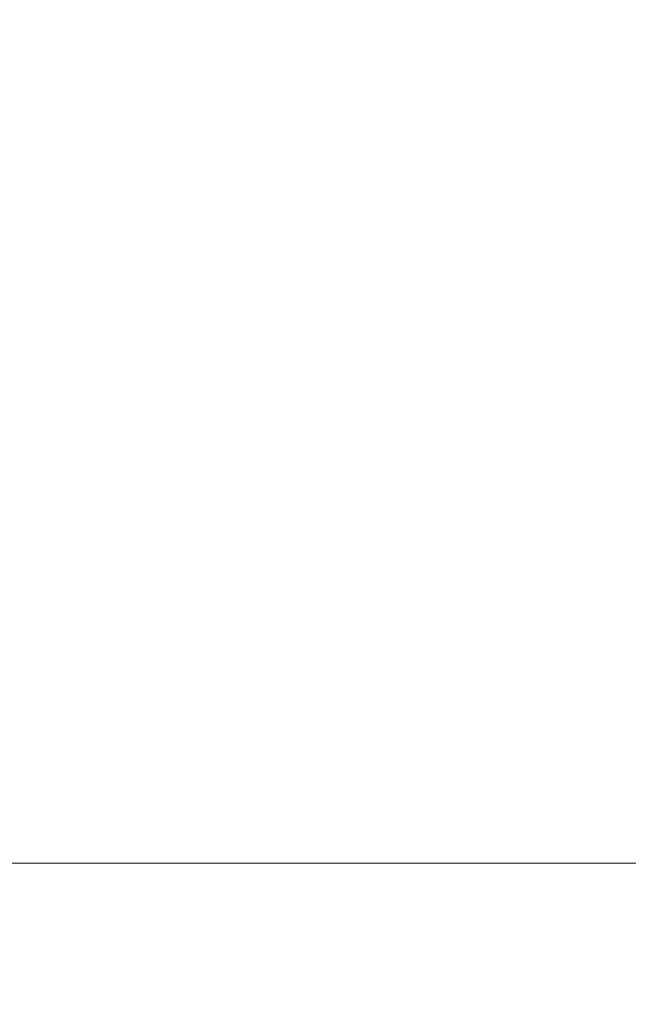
# Model space of a CAD drawing. Header units: inches. Extents: x -263 to 530, y -1 to 602.
# Tile 224 of 256: x -197.9421 to -197.8801, y 183.4856 to 183.586. Entities that reach past the tile are written whole.
import ezdxf

# ---------------------------------------------------------------- set-up
doc = ezdxf.new("R2010")
doc.units = ezdxf.units.IN
doc.header["$MEASUREMENT"] = 0
doc.layers.add('A-DOOR', color=31, linetype='Continuous', lineweight=13)
doc.layers.add('A-WALL', color=113, linetype='Continuous', lineweight=13)

# ---------------------------------------------------------------- blocks, each defined once
blk = doc.blocks.new('Door_3 - 9_-4_ X 7_-10_-1696224-_3D_')
at = {"layer": 'A-DOOR'}
mesh = blk.add_polyface(dxfattribs=at)
corners = [(-58, 1.25, 96), (-58, 1.75, 96), (-58, 1.75), (-58, 1.25)]
mesh.append_faces([[corners[k] for k in face] for face in [(0, 1, 2, 3)]])
mesh = blk.add_polyface(dxfattribs=at)
corners = [(-58, 1.25), (-58, 1.75), (-56, 1.75), (-56, 1.25)]
mesh.append_faces([[corners[k] for k in face] for face in [(0, 1, 2, 3)]])
mesh = blk.add_polyface(dxfattribs=at)
corners = [(58, 1.25, 96), (58, 1.75, 96), (-58, 1.75, 96), (-58, 1.25, 96)]
mesh.append_faces([[corners[k] for k in face] for face in [(0, 1, 2, 3)]])

msp = doc.modelspace()

# ---------------------------------------------------------------- block references
at = {"layer": 'A-DOOR', "rotation": 89.99999999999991}
msp.add_blockref('Door_3 - 9_-4_ X 7_-10_-1696224-_3D_', (-196.25, 241.5, 128), dxfattribs=at)

# ---------------------------------------------------------------- meshes
at = {"layer": 'A-WALL'}
mesh = msp.add_polyface(dxfattribs=at)
corners = [(-197.50001, 135, 128), (-198, 135, 128), (-198, 183.5, 128), (-197.50001, 183.5, 128)]
mesh.append_faces([[corners[k] for k in face] for face in [(0, 1, 2, 3)]])
mesh = msp.add_polyface(dxfattribs=at)
corners = [(-197.50001, 183.5, 128), (-198, 183.5, 128), (-198, 183.5, 133), (-197.50001, 183.5, 133)]
mesh.append_faces([[corners[k] for k in face] for face in [(0, 1, 2, 3)]])
mesh = msp.add_polyface(dxfattribs=at)
corners = [(-197.50001, 183.5, 133), (-198, 183.5, 133), (-198, 135, 133), (-197.50001, 135, 133)]
mesh.append_faces([[corners[k] for k in face] for face in [(0, 1, 2, 3)]])

doc.saveas('drawing.dxf')
